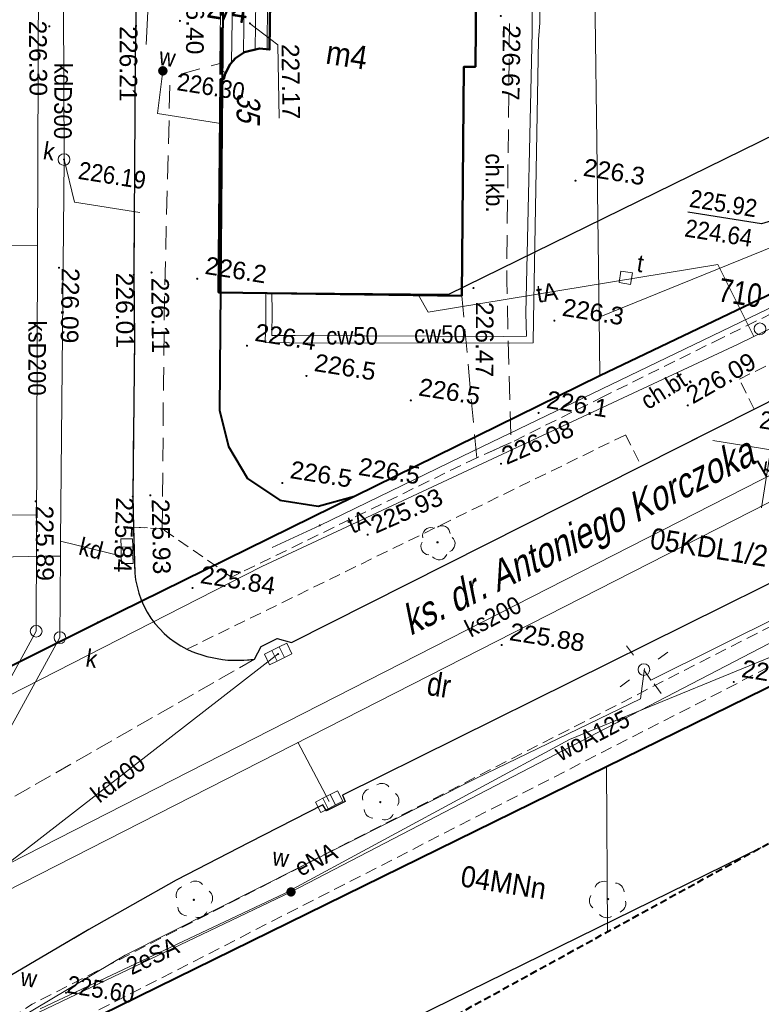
# Model space of a CAD drawing. Extents: x 6551780 to 6552081, y 5572957 to 5573171.
# Tile 14 of 19: x 6552007 to 6552039, y 5573012 to 5573053. Entities that reach past the tile are written whole.
import ezdxf
from ezdxf.enums import TextEntityAlignment as Align

# ---------------------------------------------------------------- set-up
doc = ezdxf.new("R2010")
doc.units = 0
doc.header["$LTSCALE"] = 0.5
for name, pattern in [('1.0_0.5', [1.5, 1, -0.5]), ('1.5_0.5', [2, 1.5, -0.5]), ('2', [0.8999999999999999, 0.6, -0.3]), ('2 1', [3, 2, -1]), ('219-500', [0, 0]), ('EGBA', [5, 4, -1]), ('mz1.0_0.5', [1.5, 1, -0.5])]:
    doc.linetypes.add(name, pattern=pattern)
for name, color, linetype in [('203-punkt graniczny', 7, 'Continuous'), ('210-oznaczenie konturu użytku gruntowego', 7, 'Continuous'), ('211-numer działki ewidencyjnej', 7, 'Continuous'), ('218-kontur użytku gruntowego', 7, 'Continuous'), ('219-działka ewidencyjna', 7, 'Continuous'), ('238-Punkt adresowy budynku', 7, 'Continuous'), ('994-Nazwa ulicy', 7, 'Continuous'), ('chodnik', 7, 'Continuous'), ('chodnik (powierzchnia)', 7, 'Continuous'), ('chodnik-Atr17', 7, 'Continuous'), ('drzewo liściaste', 7, 'Continuous'), ('jezdnia', 7, 'Continuous'), ('kratka ściekowa', 7, 'Continuous'), ('krawężnik', 7, 'Continuous'), ('latarnia na słupie lub maszcie (punkt)', 7, 'Continuous'), ('OTRN_O', 7, 'Continuous'), ('podpora przewodów', 7, 'Continuous'), ('przewód ciepłowniczy', 7, 'Continuous'), ('przewód ciepłowniczy-Atr1', 7, 'Continuous'), ('przewód elektroenergetyczny (linia)', 7, 'Continuous'), ('przewód elektroenergetyczny (linia)-Atr1', 7, 'Continuous'), ('przewód gazowy', 7, 'Continuous'), ('przewód kanalizacyjny', 7, 'Continuous'), ('przewód kanalizacyjny-Atr1', 7, 'Continuous'), ('przewód telekomunikacyjny (linia)', 7, 'Continuous'), ('przewód telekomunikacyjny (linia)-Atr1', 7, 'Continuous'), ('przewód wodociągowy', 7, 'Continuous'), ('przewód wodociągowy-Atr1', 7, 'Continuous'), ('rzedna', 7, 'Continuous'), ('rzedna-Atr2', 7, 'Continuous'), ('rzedna-Atr3', 7, 'Continuous'), ('Strzałka', 7, 'Continuous'), ('studzienka kwadratowa - przewód telekomunikacyjny (punkt)', 7, 'Continuous'), ('właz do komory lub kanału - okrągły', 7, 'Continuous'), ('właz do komory lub kanału - okrągły-Atr17', 7, 'Continuous'), ('właz kwadratowy - siec telekomunikacyjna (punkt)', 7, 'Continuous'), ('właz kwadratowy - siec telekomunikacyjna (punkt)-Atr17', 7, 'Continuous'), ('właz okrągły - siec telekomunikacyjna (punkt)', 7, 'Continuous'), ('zasuwa lub zawór', 7, 'Continuous'), ('zasuwa lub zawór-Atr17', 7, 'Continuous')]:
    doc.layers.add(name, color=color, linetype=linetype)
for name, color, linetype, lineweight, true_color in [('EGB', 7, 'Continuous', 20, 0x000000), ('EGB_O', 7, 'Continuous', 20, 0x000000), ('OTK', 7, 'Continuous', 20, 0x000000), ('OTK_O', 7, 'Continuous', 20, 0x000000), ('OTRN', 7, 'Continuous', 20, 0x000000), ('OTRS', 7, 'Continuous', 20, 0x000000), ('OTRS_O', 7, 'Continuous', 20, 0x000000), ('OTZ', 7, 'Continuous', 20, 0x000000), ('PARSI', 7, 'Continuous', 20, 0x000000), ('SUK', 7, 'Continuous', 20, 0x803300), ('SUK_O', 7, 'Continuous', 20, 0x803300), ('SUPS', 7, 'Continuous', 20, 0x000000), ('SUPS_O', 7, 'Continuous', 20, 0x000000), ('SUW', 5, 'Continuous', 20, 0x0000ff), ('SUW_O', 5, 'Continuous', 20, 0x0000ff)]:
    doc.layers.add(name, color=color, linetype=linetype, lineweight=lineweight, true_color=true_color)
doc.styles.add('BDOT', font='Arial.ttf', dxfattribs={"width": 0.8999999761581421})
doc.styles.add('EGiB', font='Arial.ttf', dxfattribs={"width": 0.8999999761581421})
doc.styles.add('GESUT', font='arial.ttf', dxfattribs={"width": 0.9, "height": 1.5})
doc.styles.get("Standard").update_dxf_attribs({"font": 'arial.ttf', "width": 0.9})
doc.linetypes.add('MPNLZ', pattern='A,6,-2,[35,msgB.shx,S=0.016,R=0,X=-1,Y=0],6', length=14)
doc.linetypes.add('OTKB', pattern='A,7,[28,msgB.shx,S=1,R=0,X=0.35,Y=0],-0.7', length=7.7)

# ---------------------------------------------------------------- blocks, each defined once
blk = doc.blocks.new('203')
at = {"linetype": 'Continuous', "lineweight": 0}
h = blk.add_hatch(color=0, dxfattribs=at)
edge = h.paths.add_edge_path()
edge.add_arc((0, 0), 0.045, 0, 360)
blk = doc.blocks.new('SM011')
at = {"color": 0, "linetype": 'Continuous', "lineweight": 13}
for p, q in [((-0.53, 0.531), (-0.883, 0.884)), ((0.531, 0.531), (0.884, 0.884)), ((-0.53, -0.53), (-0.883, -0.883)), ((0.531, -0.53), (0.884, -0.883))]:
    blk.add_line(p, q, dxfattribs=at)
blk = doc.blocks.new('US15')
at = {"color": 0, "linetype": 'Continuous', "lineweight": 13}
blk.add_circle((0, 0), 0.25, dxfattribs=at)
blk = doc.blocks.new('US22')
at = {"color": 0, "linetype": 'Continuous', "lineweight": 13}
blk.add_circle((0, 0), 0.25, dxfattribs=at)
blk = doc.blocks.new('PW01')
at = {"linetype": 'Continuous', "lineweight": 13}
h = blk.add_hatch(color=0, dxfattribs=at)
edge = h.paths.add_edge_path()
edge.add_arc((0, 0), 0.045, 0, 360)
blk = doc.blocks.new('US15A')
at = {"color": 0, "linetype": 'Continuous', "lineweight": 0}
blk.add_lwpolyline([(-0.25, -0.25), (0.25, -0.25), (0.25, 0.25), (-0.25, 0.25)], close=True, dxfattribs=at)
blk = doc.blocks.new('US22A')
at = {"color": 0, "linetype": 'Continuous', "lineweight": 0}
blk.add_lwpolyline([(-0.25, -0.25), (0.25, -0.25), (0.25, 0.25), (-0.25, 0.25)], close=True, dxfattribs=at)
blk = doc.blocks.new('US05')
at = {"color": 0, "linetype": 'Continuous', "lineweight": 13}
for p, q in [((-0.525, -0.25), (-0.525, 0.25)), ((-0.525, 0.25), (-0.175, 0.25)), ((-0.175, -0.25), (-0.175, 0.25)), ((-0.175, 0.25), (0.175, 0.25)), ((0.175, -0.25), (0.175, 0.25)), ((0.175, 0.25), (0.525, 0.25)), ((0.525, -0.25), (0.525, 0.25)), ((-0.525, -0.25), (-0.175, -0.25)), ((-0.175, -0.25), (0.175, -0.25)), ((0.175, -0.25), (0.525, -0.25))]:
    blk.add_line(p, q, dxfattribs=at)
blk = doc.blocks.new('US25')
at = {"linetype": 'Continuous', "lineweight": 0}
h = blk.add_hatch(color=0, dxfattribs=at)
edge = h.paths.add_edge_path()
edge.add_arc((0.0002943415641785, -0.0001131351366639), 0.2, 0, 360)
blk = doc.blocks.new('OP021')
at = {"linetype": 'Continuous', "lineweight": 13}
h = blk.add_hatch(color=0, dxfattribs=at)
edge = h.paths.add_edge_path()
edge.add_arc((0, 0), 0.05, 0, 360)
at = {"color": 0, "linetype": 'Continuous', "lineweight": 13}
for centre, start, end in [((-0.38, 0.124), 121.308, 202.548), ((0, 0.4), 49.272, 130.728), ((0.38, 0.124), 337.452, 58.692), ((-0.235, -0.324), 193.221, 274.871), ((0.235, -0.324), 265.129, 346.7790000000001)]:
    blk.add_arc(centre, 0.4, start, end, dxfattribs=at)
blk = doc.blocks.new('SUWW')
at = {"layer": 'SUW', "color": 0, "const_width": 0.4, "flags": 128}
blk.add_lwpolyline([(-0.2, 0, 1), (0.2, 0, 1)], format="xyb", close=True, dxfattribs=at)
blk = doc.blocks.new('SUPS_a')
at = {"layer": 'SUPS', "color": 0, "const_width": 0.09, "flags": 128}
blk.add_lwpolyline([(-0.045, 0, 1), (0.04499999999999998, 0, 1)], format="xyb", close=True, dxfattribs=at)
at = {"layer": 'SUPS_O', "color": 0, "style": 'GESUT', "width": 0.9}
blk.add_attdef('RZG', text='', height=1.5, dxfattribs=at).set_placement((1.371538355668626, -0.6844428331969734), align=Align.MIDDLE_LEFT)
blk.add_attdef('RZD', text='', height=1.5, dxfattribs=at).set_placement((1.371063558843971, -2.041690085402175), align=Align.TOP_LEFT)
blk = doc.blocks.new('SUKS')
at = {"layer": 'SUK', "color": 0, "lineweight": 18}
blk.add_circle((0, 0), 0.5, dxfattribs=at)
blk = doc.blocks.new('OTZL')
at = {"layer": 'OTZ', "color": 0, "lineweight": 18, "const_width": 0.1}
blk.add_lwpolyline([(-0.05, 0, 1), (0.05, 0, 1)], format="xyb", close=True, dxfattribs=at)
at = {"layer": 'OTZ', "color": 0, "lineweight": 18}
for centre, start, end in [((-0.647213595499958, 0.4702282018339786), 83.99999999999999, 204), ((0.247213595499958, 0.7608452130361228), 12, 132), ((0.8, 0), 300.0000000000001, 59.99999999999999), ((-0.647213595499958, -0.4702282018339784), 156, 275.9999999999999), ((0.2472135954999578, -0.7608452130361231), 227.9999999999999, 348)]:
    blk.add_arc(centre, 0.7, start, end, dxfattribs=at)
blk = doc.blocks.new('A$C664B228D')
at = {"layer": 'EGB', "color": 18, "true_color": 0x000000}
for p, q in [((6551824.295241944, 5573065.836185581), (6551824.759909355, 5573062.667998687)), ((6551824.846653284, 5573065.522125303), (6551825.194292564, 5573063.151857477)), ((6551825.363488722, 5573065.443809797), (6551825.667851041, 5573063.368612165)), ((6551825.85712787, 5573065.52365081), (6551826.160615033, 5573063.454420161))]:
    blk.add_line(p, q, dxfattribs=at)
at = {"layer": 'EGB', "color": 18, "linetype": 'Continuous', "lineweight": 50, "true_color": 0x000000, "flags": 128}
blk.add_lwpolyline([(6551825.96, 5573065.55), (6551826.27, 5573063.46), (6551825.834149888, 5573063.437766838), (6551825.233137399, 5573063.187838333), (6551824.89, 5573062.87), (6551824.710589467, 5573062.591416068), (6551824.563776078, 5573062.150964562), (6551824.54, 5573061.92), (6551824.4, 5573061.89), (6551825.75, 5573052.92), (6551835.99, 5573054.41), (6551834.545887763, 5573064.044267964), (6551835.03, 5573064.12), (6551834.52, 5573067.54), (6551834.01, 5573067.48), (6551832.55, 5573077.03), (6551822.33, 5573075.5), (6551823.69, 5573066.54), (6551823.82, 5573066.56), (6551823.969790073, 5573066.215192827), (6551824.198282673, 5573065.913083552), (6551824.53, 5573065.65), (6551824.980528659, 5573065.468062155), (6551825.509349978, 5573065.434572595)], close=True, dxfattribs=at)
at = {"layer": 'EGB', "color": 18, "linetype": 'EGBA', "lineweight": 50, "true_color": 0x000000, "flags": 128}
blk.add_lwpolyline([(6551823.69, 5573066.54), (6551824.4, 5573061.89), (6551824.54, 5573061.92), (6551824.563776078, 5573062.150964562), (6551824.710589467, 5573062.591416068), (6551824.89, 5573062.87), (6551825.233137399, 5573063.187838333), (6551825.834149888, 5573063.437766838), (6551826.27, 5573063.46), (6551825.96, 5573065.55), (6551825.509349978, 5573065.434572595), (6551824.980528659, 5573065.468062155), (6551824.53, 5573065.65), (6551824.198282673, 5573065.913083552), (6551823.969790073, 5573066.215192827), (6551823.82, 5573066.56)], close=True, dxfattribs=at)
at = {"layer": 'EGB', "color": 18, "lineweight": 18, "true_color": 0x000000, "flags": 128}
blk.add_lwpolyline([(6551824.579108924, 5573062.196964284), (6551824.31, 5573062.29), (6551823.76, 5573066.04), (6551823.969790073, 5573066.215192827), (6551824.198282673, 5573065.913083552), (6551824.53, 5573065.65), (6551824.980528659, 5573065.468062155), (6551825.509349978, 5573065.434572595), (6551825.96, 5573065.55), (6551826.27, 5573063.46), (6551825.834149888, 5573063.437766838), (6551825.233137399, 5573063.187838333), (6551824.89, 5573062.87), (6551824.710589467, 5573062.591416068)], close=True, dxfattribs=at)
at = {"layer": 'OTK', "color": 18, "linetype": '2 1', "lineweight": 18, "true_color": 0x000000, "flags": 128}
for points in [[(6551837.7, 5573047.7), (6551835.99, 5573054.41), (6551834.545887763, 5573064.044267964), (6551835.03, 5573064.12), (6551834.52, 5573067.54), (6551834.01, 5573067.48), (6551832.643696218, 5573076.417124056), (6551834.78, 5573075.6), (6551837.774974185, 5573055.350791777), (6551839.04, 5573048.57)], [(6551820.03, 5573075.01), (6551821.27, 5573066.22), (6551823.69, 5573066.54), (6551823.82, 5573066.56), (6551823.969790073, 5573066.215192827), (6551823.76, 5573066.04), (6551824.271406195, 5573062.553139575), (6551822.74, 5573061.86), (6551822.32, 5573061.3), (6551823.47, 5573052.660916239), (6551824.04, 5573048.75), (6551824.96, 5573042.62), (6551823.74, 5573042.49), (6551823.51, 5573043.77), (6551822.53, 5573050.4), (6551822.07, 5573053.09), (6551820.68, 5573062.22), (6551820.1, 5573066.26), (6551818.86, 5573074.86)]]:
    blk.add_lwpolyline(points, close=True, dxfattribs=at)
at = {"layer": 'OTK', "color": 18, "linetype": 'OTKB', "lineweight": 18, "true_color": 0x000000, "flags": 128}
blk.add_lwpolyline([(6551821.05, 5573062.85), (6551820.87, 5573064.53)], dxfattribs=at)
at = {"layer": 'SUPS', "color": 5, "linetype": 'Continuous', "true_color": 0x0000ff}
blk.add_lwpolyline([(6551821.927149, 5573061.85638), (6551821.993357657, 5573060.03179092), (6551824.804783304, 5573060.03179092)], dxfattribs=at)
at = {"layer": 'SUPS', "color": 36, "linetype": 'Continuous', "true_color": 0x803300}
blk.add_lwpolyline([(6551818.37, 5573057.47), (6551819.094444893, 5573055.747271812), (6551821.909554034, 5573055.747271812)], dxfattribs=at)
at = {"layer": 'OTZ', "color": 96, "lineweight": 18, "true_color": 0x008000, "xscale": 0.5, "yscale": 0.5, "zscale": 0.5}
blk.add_blockref('OTZL', (6551836.619578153, 5573043.886630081, 0.5), dxfattribs=at)
at = {"layer": 'SUPS', "color": 5, "true_color": 0x0000ff, "xscale": 0.5, "yscale": 0.5, "zscale": 0.5}
blk.add_blockref('SUPS_a', (6551821.927149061, 5573061.856379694, 226.3), dxfattribs=at).add_auto_attribs({'RZG': '226.30'})
at = {"layer": 'SUPS', "color": 36, "true_color": 0x803300, "xscale": 0.5, "yscale": 0.5, "zscale": 0.5}
blk.add_blockref('SUPS_a', (6551818.37, 5573057.47, 226.19), dxfattribs=at).add_auto_attribs({'RZG': '226.19'})
at = {"layer": 'SUW', "color": 5, "true_color": 0x0000ff, "xscale": 0.5, "yscale": 0.5, "zscale": 0.5}
blk.add_blockref('SUWW', (6551821.927149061, 5573061.856379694, 226.3), dxfattribs=at)
at = {"layer": 'EGB_O', "color": 18, "true_color": 0x000000, "char_height": 1, "attachment_point": 5, "style": 'EGiB'}
for s, insert in [('2/4', (6551824.243641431, 5573064.889164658)), ('m4', (6551829.552965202, 5573063.750739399))]:
    blk.add_mtext(s, dxfattribs=dict(at, insert=insert))
at = {"layer": 'OTK_O', "color": 18, "true_color": 0x000000, "insert": (6551836.608080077, 5573059.363711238), "char_height": 0.75, "attachment_point": 5, "rotation": 279.7369882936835, "style": 'BDOT'}
blk.add_mtext('ch.kb.', dxfattribs=at)
at = {"layer": 'SUK_O', "color": 36, "true_color": 0x803300, "insert": (6551817.683438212, 5573057.725649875), "char_height": 0.75, "attachment_point": 5, "style": 'GESUT'}
blk.add_mtext('k', dxfattribs=at)
at = {"layer": 'SUW_O', "color": 5, "true_color": 0x0000ff, "insert": (6551822.027899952, 5573062.460370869), "char_height": 0.75, "attachment_point": 5, "style": 'GESUT'}
blk.add_mtext('w', dxfattribs=at)
at = {"layer": 'SUK', "color": 36, "lineweight": 18, "true_color": 0x803300, "xscale": 0.5, "yscale": 0.5, "zscale": 0.5}
blk.add_blockref('SUKS', (6551818.37, 5573057.47, 226.186), dxfattribs=at)
blk = doc.blocks.new('mzsk')
at = {"layer": 'PARSI', "color": 0}
for p, q in [((0, -5), (0, 5)), ((5, 0), (-5, 0))]:
    blk.add_line(p, q, dxfattribs=at)
blk = doc.blocks.new('OTRS')
at = {"layer": 'OTRS', "color": 0, "lineweight": -3, "const_width": 0.09}
blk.add_lwpolyline([(-0.045, 0, 1), (0.045, 0, 1)], format="xyb", close=True, dxfattribs=at)
at = {"layer": 'OTRS_O', "color": 0, "style": 'BDOT'}
blk.add_attdef('RZEDNA', (0.5138805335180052, 0.5151789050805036), '', height=1.5, dxfattribs=at)
blk = doc.blocks.new('OTRN')
at = {"layer": 'OTRN', "color": 0, "const_width": 0.09}
blk.add_lwpolyline([(-0.045, 0, 1), (0.045, 0, 1)], format="xyb", close=True, dxfattribs=at)
at = {"layer": 'OTRN_O', "color": 0, "style": 'BDOT'}
blk.add_attdef('RZEDNA', (0.5138805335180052, 0.5151789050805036), '', height=1.5, dxfattribs=at)
blk = doc.blocks.new('A$C664B2598')
at = {"layer": 'OTRS', "color": 18, "linetype": 'Continuous', "true_color": 0x000000}
blk.add_lwpolyline([(6551825.27, 5573064.43), (6551826.590304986, 5573063.720160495), (6551827.124304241, 5573060.643914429)], dxfattribs=at)
at = {"layer": 'Strzałka', "linetype": 'MPNLZ', "lineweight": 25}
blk.add_line((6551827.811908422, 5573016.010676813), (6551852.255362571, 5573033.233729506), dxfattribs=at)
at = {"layer": 'Strzałka', "color": 6, "linetype": 'Continuous', "lineweight": 40}
for points in [[(6551817.0558679, 5573111.16653813), (6551820.46, 5573088.5), (6551822.49, 5573075.07), (6551826.58, 5573047.98), (6551827.19, 5573046.51), (6551828.21, 5573045.3), (6551829.71, 5573044.6), (6551831.36, 5573044.61), (6551832.82, 5573045.27), (6551842.33, 5573051.98), (6551862.33, 5573065.78), (6551862.541550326, 5573065.92977473)], [(6551800.351584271, 5572998.306701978), (6551824.21, 5573020.78), (6551845.22, 5573035.6), (6551864.3, 5573049.04), (6551865.006882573, 5573049.538585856)]]:
    blk.add_lwpolyline(points, dxfattribs=at)
at = {"layer": 'Strzałka', "linetype": 'MPNLZ', "lineweight": 25, "flags": 128}
blk.add_lwpolyline([(6551825.84, 5573052.93), (6551822.49, 5573075.07), (6551820.46, 5573088.5)], dxfattribs=at)
at = {"layer": 'Strzałka', "linetype": 'MPNLZ', "lineweight": 25}
blk.add_lwpolyline([(6551861.513820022, 5573072.762817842), (6551835.43, 5573054.37), (6551825.84, 5573052.93)], dxfattribs=at)
at = {"layer": 'Strzałka', "color": 6, "linetype": 'Continuous', "lineweight": 40, "flags": 128}
blk.add_lwpolyline([(6551810.535746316, 5573028.424718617), (6551813.89, 5573031.58), (6551814.91, 5573032.54), (6551822.88, 5573038.25), (6551832.82, 5573045.27)], dxfattribs=at)
at = {"layer": 'OTRN', "color": 18, "true_color": 0x000000, "xscale": 0.5, "yscale": 0.5, "zscale": 0.5}
for p, values in [((6551840, 5573060, 226.34), {'RZEDNA': '226.3'}), ((6551824.76, 5573053.35, 226.216), {'RZEDNA': '226.2'}), ((6551840.05, 5573053.98, 226.29), {'RZEDNA': '226.3'}), ((6551827.3, 5573050.87, 226.432), {'RZEDNA': '226.4'}), ((6551830, 5573050, 226.48), {'RZEDNA': '226.5'}), ((6551834.55, 5573049.67, 226.51), {'RZEDNA': '226.5'}), ((6551840, 5573050, 226.14), {'RZEDNA': '226.1'}), ((6551832.55, 5573045.93, 226.466), {'RZEDNA': '226.5'}), ((6551829.7, 5573045.34, 226.493), {'RZEDNA': '226.5'})]:
    blk.add_blockref('OTRN', p, dxfattribs=at).add_auto_attribs(values)
at = {"layer": 'OTRS', "color": 18, "true_color": 0x000000}
ref = blk.add_blockref('OTRS', (6551835.76, 5573066.42, 226.67), dxfattribs=dict(at, xscale=0.5, yscale=0.5, zscale=0.5))
ref.add_attrib('RZEDNA', '226.67', (6551835.909248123, 5573066.056905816, 226.67), dxfattribs={"layer": 'OTRS_O', "color": 0, "height": 0.75, "rotation": 278.1301023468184, "style": 'BDOT'})
ref = blk.add_blockref('OTRS', (6551822.31, 5573064.07, 226.398), dxfattribs=dict(at, xscale=0.5, yscale=0.5, zscale=0.5))
ref.add_attrib('RZEDNA', '226.40', (6551822.315005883, 5573065.874239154, 226.398), dxfattribs={"layer": 'OTRS_O', "color": 0, "height": 0.75, "rotation": 278.5068175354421, "style": 'BDOT'})
ref = blk.add_blockref('OTRS', (6551825.27, 5573064.43, 227.165), dxfattribs=dict(at, xscale=0.5, yscale=0.5, zscale=0.5))
ref.add_attrib('RZEDNA', '227.17', (6551826.732835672, 5573063.776111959, 227.165), dxfattribs={"layer": 'OTRS_O', "color": 0, "height": 0.75, "rotation": 279.8477264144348, "style": 'BDOT'})
ref = blk.add_blockref('OTRS', (6551820.5, 5573063.57, 226.205), dxfattribs=dict(at, xscale=0.5, yscale=0.5, zscale=0.5))
ref.add_attrib('RZEDNA', '226.21', (6551819.821300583, 5573063.44660164, 226.205), dxfattribs={"layer": 'OTRS_O', "color": 0, "height": 0.7499999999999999, "rotation": 278.7869035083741, "style": 'BDOT'})
ref = blk.add_blockref('OTRS', (6551816.86, 5573062.97, 226.296), dxfattribs=dict(at, xscale=0.5, yscale=0.5, zscale=0.5))
ref.add_attrib('RZEDNA', '226.30', (6551815.964627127, 5573063.064815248, 226.296), dxfattribs={"layer": 'OTRS_O', "color": 0, "height": 0.7499999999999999, "rotation": 279.6263990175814, "style": 'BDOT'})
ref = blk.add_blockref('OTRS', (6551836.43, 5573054.81, 226.47), dxfattribs=dict(at, xscale=0.5, yscale=0.5, zscale=0.5))
ref.add_attrib('RZEDNA', '226.47', (6551836.624149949, 5573054.245484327, 226.47), dxfattribs={"layer": 'OTRS_O', "color": 0, "height": 0.75, "rotation": 278.9395650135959, "style": 'BDOT'})
ref = blk.add_blockref('OTRS', (6551846.22, 5573051.31, 226.09), dxfattribs=dict(at, xscale=0.5, yscale=0.5, zscale=0.5))
ref.add_attrib('RZEDNA', '226.09', (6551846.421910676, 5573051.382463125, 226.09), dxfattribs={"layer": 'OTRS_O', "color": 0, "height": 0.75, "rotation": 39.02567671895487, "style": 'BDOT'})
ref = blk.add_blockref('OTRS', (6551822.8, 5573053.31, 226.113), dxfattribs=dict(at, xscale=0.5, yscale=0.5, zscale=0.5))
ref.add_attrib('RZEDNA', '226.11', (6551822.823464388, 5573053.085131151, 226.113), dxfattribs={"layer": 'OTRS_O', "color": 0, "height": 0.7499999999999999, "rotation": 279.6052041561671, "style": 'BDOT'})
ref = blk.add_blockref('OTRS', (6551818.88, 5573052.89, 226.091), dxfattribs=dict(at, xscale=0.5, yscale=0.5, zscale=0.5))
ref.add_attrib('RZEDNA', '226.09', (6551818.999960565, 5573052.904118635, 226.091), dxfattribs={"layer": 'OTRS_O', "color": 0, "height": 0.75, "rotation": 278.0839234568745, "style": 'BDOT'})
ref = blk.add_blockref('OTRS', (6551822.07, 5573053.09, 226.005), dxfattribs=dict(at, xscale=0.5, yscale=0.5, zscale=0.5))
ref.add_attrib('RZEDNA', '226.01', (6551821.303562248, 5573053.061382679, 226.005), dxfattribs={"layer": 'OTRS_O', "color": 0, "height": 0.7499999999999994, "rotation": 279.3099401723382, "style": 'BDOT'})
at = {"layer": 'OTRS', "color": 18, "true_color": 0x000000, "xscale": 0.5, "yscale": 0.5, "zscale": 0.5}
for p, values in [((6551850, 5573050, 226.02), {'RZEDNA': '226.02'}), ((6551840, 5573040, 225.88), {'RZEDNA': '225.88'}), ((6551850, 5573040, 226.1), {'RZEDNA': '226.10'}), ((6551826.63, 5573040.33, 225.844), {'RZEDNA': '225.84'})]:
    blk.add_blockref('OTRS', p, dxfattribs=at).add_auto_attribs(values)
at = {"layer": 'OTRS', "color": 18, "true_color": 0x000000}
ref = blk.add_blockref('OTRS', (6551838.76, 5573047.61, 226.08), dxfattribs=dict(at, xscale=0.5, yscale=0.5, zscale=0.5))
ref.add_attrib('RZEDNA', '226.08', (6551839.000918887, 5573047.594260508, 226.08), dxfattribs={"layer": 'OTRS_O', "color": 0, "height": 0.75, "rotation": 32.51751060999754, "style": 'BDOT'})
ref = blk.add_blockref('OTRS', (6551833.63, 5573043.74, 225.926), dxfattribs=dict(at, xscale=0.5, yscale=0.5, zscale=0.5))
ref.add_attrib('RZEDNA', '225.93', (6551833.963723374, 5573043.826938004, 225.926), dxfattribs={"layer": 'OTRS_O', "color": 0, "height": 0.75, "rotation": 32.71604455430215, "style": 'BDOT'})
ref = blk.add_blockref('OTRS', (6551824.24, 5573043.94, 225.925), dxfattribs=dict(at, xscale=0.5, yscale=0.5, zscale=0.5))
ref.add_attrib('RZEDNA', '225.93', (6551824.319617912, 5573043.791500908, 225.925), dxfattribs={"layer": 'OTRS_O', "color": 0, "height": 0.75, "rotation": 280.160722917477, "style": 'BDOT'})
ref = blk.add_blockref('OTRS', (6551823.51, 5573043.77, 225.844), dxfattribs=dict(at, xscale=0.5, yscale=0.5, zscale=0.5))
ref.add_attrib('RZEDNA', '225.84', (6551822.816785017, 5573043.643072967, 225.844), dxfattribs={"layer": 'OTRS_O', "color": 0, "height": 0.7500000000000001, "rotation": 277.2393409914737, "style": 'BDOT'})
ref = blk.add_blockref('OTRS', (6551819.46, 5573042.92, 225.886), dxfattribs=dict(at, xscale=0.5, yscale=0.5, zscale=0.5))
ref.add_attrib('RZEDNA', '225.89', (6551819.489772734, 5573042.73766253, 225.886), dxfattribs={"layer": 'OTRS_O', "color": 0, "height": 0.7500000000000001, "rotation": 279.5454076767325, "style": 'BDOT'})
at = {"layer": 'Strzałka', "color": 6, "linetype": 'MPNLZ', "lineweight": 40, "char_height": 0.9, "attachment_point": 1}
for s, insert, width in [('05KDL1/2', (6551845.545715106, 5573045.9460499), 12.40305506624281), ('04MNn', (6551839.842898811, 5573030.490672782), 14.0423315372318)]:
    blk.add_mtext(s, dxfattribs=dict(at, insert=insert, width=width))
blk = doc.blocks.new('SEDVADV')
at = {"layer": '218-kontur użytku gruntowego', "color": 96, "linetype": 'Continuous', "lineweight": 18, "true_color": 0x008000, "flags": 128}
for points in [[(1.774500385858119, -16.72147850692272), (-2.31549961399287, 10.36852149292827)], [(-2.31549961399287, 10.36852149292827), (1.774500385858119, -16.72147850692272)], [(17.52450038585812, -12.72147850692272), (37.52450038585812, 1.078521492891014)], [(37.52450038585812, 1.078521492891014), (17.52450038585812, -12.72147850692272)], [(8.014500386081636, -19.43147850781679), (17.52450038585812, -12.72147850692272)], [(17.52450038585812, -12.72147850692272), (8.014500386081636, -19.43147850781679)], [(20.41450038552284, -29.10147850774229), (39.49450038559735, -15.6614785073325)], [(39.49450038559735, -15.6614785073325), (20.41450038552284, -29.10147850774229)], [(2.384500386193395, -18.19147850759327), (1.774500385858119, -16.72147850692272)], [(1.774500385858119, -16.72147850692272), (2.384500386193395, -18.19147850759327)], [(3.40450038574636, -19.40147850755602), (2.384500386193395, -18.19147850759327)], [(2.384500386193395, -18.19147850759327), (3.40450038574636, -19.40147850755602)], [(2.774500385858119, -23.14147850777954), (8.014500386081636, -19.43147850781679)], [(8.014500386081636, -19.43147850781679), (2.774500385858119, -23.14147850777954)], [(4.90450038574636, -20.10147850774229), (3.40450038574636, -19.40147850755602)], [(3.40450038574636, -19.40147850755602), (4.90450038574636, -20.10147850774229)], [(8.014500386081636, -19.43147850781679), (6.554500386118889, -20.09147850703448)], [(6.554500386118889, -20.09147850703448), (8.014500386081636, -19.43147850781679)], [(6.554500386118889, -20.09147850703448), (4.90450038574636, -20.10147850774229)], [(4.90450038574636, -20.10147850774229), (6.554500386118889, -20.09147850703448)], [(-1.925499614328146, -26.45147850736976), (2.774500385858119, -23.14147850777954)], [(2.774500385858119, -23.14147850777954), (-1.925499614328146, -26.45147850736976)], [(-9.895499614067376, -32.1614785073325), (-1.925499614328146, -26.45147850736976)], [(-1.925499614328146, -26.45147850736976), (-9.895499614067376, -32.1614785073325)], [(-0.5954996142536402, -43.92147850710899), (20.41450038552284, -29.10147850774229)], [(20.41450038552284, -29.10147850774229), (-0.5954996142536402, -43.92147850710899)]]:
    blk.add_lwpolyline(points, dxfattribs=at)
at = {"layer": '219-działka ewidencyjna', "color": 7, "linetype": '219-500', "lineweight": 18, "flags": 128}
for points in [[(-2.31549961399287, 10.36852149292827), (1.774500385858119, -16.72147850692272)], [(13.64450038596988, 9.688521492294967), (17.10450038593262, -10.28147850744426)], [(37.37450038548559, 1.968521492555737), (17.10450038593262, -10.28147850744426)], [(37.52450038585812, 1.078521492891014), (17.52450038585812, -12.72147850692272)], [(17.10450038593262, -10.28147850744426), (17.52450038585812, -12.72147850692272)], [(17.52450038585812, -12.72147850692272), (8.014500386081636, -19.43147850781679)], [(39.49450038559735, -15.6614785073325), (20.41450038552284, -29.10147850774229)], [(1.774500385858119, -16.72147850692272), (2.384500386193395, -18.19147850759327)], [(2.384500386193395, -18.19147850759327), (3.40450038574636, -19.40147850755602)], [(8.014500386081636, -19.43147850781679), (2.774500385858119, -23.14147850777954)], [(3.40450038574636, -19.40147850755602), (4.90450038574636, -20.10147850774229)], [(8.014500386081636, -19.43147850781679), (6.554500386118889, -20.09147850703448)], [(4.90450038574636, -20.10147850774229), (6.554500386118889, -20.09147850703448)], [(2.774500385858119, -23.14147850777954), (-1.925499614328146, -26.45147850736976)], [(-1.925499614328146, -26.45147850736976), (-9.895499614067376, -32.1614785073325)], [(20.41450038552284, -29.10147850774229), (-0.5954996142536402, -43.92147850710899)]]:
    blk.add_lwpolyline(points, dxfattribs=at)
at = {"layer": '219-działka ewidencyjna', "color": 7, "linetype": '219-500', "lineweight": 18}
blk.add_lwpolyline([(20.41450038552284, -29.10147850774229), (21.56082468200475, -36.03821014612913)], dxfattribs=at)
at = {"layer": 'chodnik', "color": 7, "linetype": '1.0_0.5', "lineweight": 18}
blk.add_lwpolyline([(37.83805555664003, 0.5500993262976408), (22.40450038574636, -10.32147850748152), (17.81450038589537, -13.581478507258), (14.23450038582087, -16.13147850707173), (12.89450038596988, -17.00147850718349), (3.394500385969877, -23.65147850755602), (0.1545003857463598, -22.081478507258), (-1.06549961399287, -22.21147850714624), (-0.7054996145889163, -24.13147850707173), (-0.6254996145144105, -24.4114785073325), (-0.5154996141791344, -24.68147850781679), (-0.3954996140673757, -24.95147850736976), (-0.2554996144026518, -25.21147850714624), (-0.09549961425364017, -25.45147850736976), (0.0845003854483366, -25.69147850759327), (0.2745003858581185, -25.9114785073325), (0.4845003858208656, -26.11147850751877), (0.7045003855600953, -26.30147850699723), (0.9445003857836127, -26.47147850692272), (1.194500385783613, -26.63147850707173), (1.454500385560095, -26.76147850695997), (1.714500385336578, -26.88147850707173), (1.994500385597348, -26.98147850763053), (18.99450038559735, -15.04147850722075), (19.86450038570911, -16.25147850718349), (24.22450038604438, -13.10147850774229), (23.40450038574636, -11.94147850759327), (38.15370057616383, -1.548521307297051)], dxfattribs=at)
at = {"layer": 'chodnik (powierzchnia)', "color": 7, "linetype": 'mz1.0_0.5', "lineweight": 18}
blk.add_lwpolyline([(-13.33549961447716, -55.22147850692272), (-1.105499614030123, -44.05147850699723), (29.07450038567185, -22.01147850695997), (40.06144012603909, -14.23245846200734)], dxfattribs=at)
at = {"layer": 'chodnik (powierzchnia)', "color": 7, "linetype": 'mz1.0_0.5', "lineweight": 18, "flags": 128}
blk.add_lwpolyline([(-6.655499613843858, -44.74147850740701), (-5.535499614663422, -46.05147850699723), (-2.135499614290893, -42.93147850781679), (25.73450038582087, -22.581478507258), (28.18450038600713, -20.81147850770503), (27.2045003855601, -19.49147850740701)], dxfattribs=at)
at = {"layer": 'jezdnia', "color": 7, "linetype": '1.5_0.5', "lineweight": 18}
for points in [[(-8.925499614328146, -38.06147850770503), (4.90450038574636, -26.95147850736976), (4.464500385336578, -27.06147850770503), (4.244500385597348, -27.10147850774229), (3.794500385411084, -27.1614785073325), (3.564500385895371, -27.17147850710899), (3.334500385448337, -27.17147850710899), (3.114500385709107, -27.1614785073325), (2.884500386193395, -27.15147850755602), (2.664500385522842, -27.12147850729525), (2.43450038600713, -27.081478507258), (2.214500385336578, -27.04147850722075), (1.994500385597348, -26.98147850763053), (1.714500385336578, -26.88147850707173), (1.454500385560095, -26.76147850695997), (1.194500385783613, -26.63147850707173), (0.9445003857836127, -26.47147850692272), (0.7045003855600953, -26.30147850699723), (0.4845003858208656, -26.11147850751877), (0.2745003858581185, -25.9114785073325), (0.0845003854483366, -25.69147850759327), (-0.09549961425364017, -25.45147850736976), (-0.2554996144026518, -25.21147850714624), (-0.3954996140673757, -24.95147850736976), (-0.5154996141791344, -24.68147850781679), (-0.6254996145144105, -24.4114785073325), (-0.7054996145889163, -24.13147850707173), (-1.06549961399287, -22.21147850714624), (-1.295499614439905, -20.93147850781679), (-2.275499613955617, -14.30147850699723), (-2.735499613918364, -11.61147850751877), (-4.12549961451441, -2.481478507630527), (-4.705499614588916, 1.558521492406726)], [(-26.48872097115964, -53.60586454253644), (-21.89549961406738, -49.331478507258), (-17.74549961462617, -45.60147850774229), (-8.925499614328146, -38.06147850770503), (4.90450038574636, -26.95147850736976), (5.104500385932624, -26.37147850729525), (5.714500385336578, -25.93147850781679), (6.354500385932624, -26.00147850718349), (19.86450038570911, -16.25147850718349), (24.22450038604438, -13.10147850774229), (38.35499077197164, -2.886834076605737)], [(39.53755950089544, -10.74934730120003), (27.2045003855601, -19.49147850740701), (9.50450038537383, -32.07147850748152), (9.664500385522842, -32.32147850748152), (8.944500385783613, -32.84147850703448), (8.75450038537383, -32.61147850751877), (5.90450038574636, -34.68147850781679), (3.094500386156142, -36.76147850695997), (-0.2454996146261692, -39.4114785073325), (-3.695499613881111, -42.24147850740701), (-6.655499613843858, -44.74147850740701), (-9.445499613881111, -47.21147850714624), (-15.25549961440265, -52.44147850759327), (-18.53549961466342, -55.53147850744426), (-24.2154996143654, -60.9114785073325), (-25.18212050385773, -61.81795033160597)]]:
    blk.add_lwpolyline(points, dxfattribs=at)
at = {"layer": 'krawężnik', "color": 7, "linetype": 'Continuous', "lineweight": 25}
for points in [[(-11.29229894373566, 45.96911581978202), (-10.52549961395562, 40.93852149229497), (-9.585499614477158, 34.71852149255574), (-7.635499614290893, 21.52852149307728), (-6.525499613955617, 13.92852149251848), (-5.945499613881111, 10.15852149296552), (-4.705499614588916, 1.558521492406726), (-4.705499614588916, 1.558521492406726), (-4.12549961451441, -2.481478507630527), (-2.735499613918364, -11.61147850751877), (-2.275499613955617, -14.30147850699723), (-1.295499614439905, -20.93147850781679), (-1.06549961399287, -22.21147850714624)], [(4.90450038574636, -26.95147850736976), (5.104500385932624, -26.37147850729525), (5.714500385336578, -25.93147850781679), (6.354500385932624, -26.00147850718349), (19.86450038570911, -16.25147850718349), (24.22450038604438, -13.10147850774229), (38.35499077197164, -2.886834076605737)], [(39.53755950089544, -10.74934730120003), (27.2045003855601, -19.49147850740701), (9.50450038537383, -32.07147850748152), (9.664500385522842, -32.32147850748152), (8.944500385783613, -32.84147850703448), (8.75450038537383, -32.61147850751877), (5.90450038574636, -34.68147850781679), (3.094500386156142, -36.76147850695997), (-0.2454996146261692, -39.4114785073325), (-3.695499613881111, -42.24147850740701), (-6.655499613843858, -44.74147850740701), (-9.445499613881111, -47.21147850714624), (-15.25549961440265, -52.44147850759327), (-18.53549961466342, -55.53147850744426), (-24.2154996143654, -60.9114785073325), (-25.18212050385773, -61.81795033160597)]]:
    blk.add_lwpolyline(points, dxfattribs=at)
at = {"layer": 'krawężnik', "color": 7, "linetype": 'Continuous', "lineweight": 25, "flags": 128}
blk.add_lwpolyline([(-1.06549961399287, -22.21147850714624), (-0.7054996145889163, -24.13147850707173), (-0.6254996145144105, -24.4114785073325), (-0.5154996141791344, -24.68147850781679), (-0.3954996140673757, -24.95147850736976), (-0.2554996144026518, -25.21147850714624), (-0.09549961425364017, -25.45147850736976), (0.0845003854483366, -25.69147850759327), (0.2745003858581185, -25.9114785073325), (0.4845003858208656, -26.11147850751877), (0.7045003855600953, -26.30147850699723), (0.9445003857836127, -26.47147850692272), (1.194500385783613, -26.63147850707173), (1.454500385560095, -26.76147850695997), (1.714500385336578, -26.88147850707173), (1.994500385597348, -26.98147850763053), (2.214500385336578, -27.04147850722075), (2.43450038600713, -27.081478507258), (2.664500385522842, -27.12147850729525), (2.884500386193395, -27.15147850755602), (3.114500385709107, -27.1614785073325), (3.334500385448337, -27.17147850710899), (3.564500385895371, -27.17147850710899), (3.794500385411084, -27.1614785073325), (4.014500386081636, -27.13147850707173), (4.244500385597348, -27.10147850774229), (4.464500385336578, -27.06147850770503), (4.68450038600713, -27.01147850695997), (4.90450038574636, -26.95147850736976)], dxfattribs=at)
at = {"layer": 'przewód ciepłowniczy', "color": 212, "linetype": 'Continuous', "lineweight": 18, "true_color": 0xd200d2}
for points in [[(3.189213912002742, -11.4548551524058), (3.324500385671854, -12.22147850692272), (3.464500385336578, -13.24147850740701), (4.454500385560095, -13.081478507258), (13.2045003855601, -11.73147850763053), (14.17450038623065, -11.56147850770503), (13.99450038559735, -10.60147850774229), (12.37450038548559, 1.25852149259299), (10.55450038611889, 13.20852149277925)], [(2.938839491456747, -11.49128658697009), (3.114500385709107, -12.59147850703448), (3.234500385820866, -13.57147850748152), (4.264500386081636, -13.42147850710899), (13.52450038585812, -11.96147850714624), (14.50450038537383, -11.79147850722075), (14.36450038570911, -10.831478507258), (12.69450038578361, 0.9885214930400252), (12.63450038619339, 1.688521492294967), (10.82450038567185, 13.60852149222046)]]:
    blk.add_lwpolyline(points, dxfattribs=at)
at = {"layer": 'przewód elektroenergetyczny (linia)', "color": 1, "linetype": 'Continuous', "lineweight": 18}
for points in [[(-1.765499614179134, -43.07147850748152), (7.724500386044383, -36.59147850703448), (18.67450038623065, -28.22147850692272), (28.64450038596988, -22.15147850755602), (33.94450038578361, -16.92147850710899), (36.86450038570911, -14.87147850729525), (39.77686327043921, -12.34039989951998)], [(39.76934257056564, -12.29039722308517), (21.7045003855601, -25.18147850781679), (21.33450038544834, -24.79147850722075)], [(21.35450038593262, -24.73147850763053), (21.39450038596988, -26.03147850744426), (15.00450038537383, -30.48147850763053), (1.454500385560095, -40.25147850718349), (-4.805499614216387, -45.44147850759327), (-6.225499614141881, -45.24147850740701), (-6.195499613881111, -45.70147850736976), (-10.45549961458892, -50.581478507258), (-24.48549961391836, -63.18147850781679), (-24.90500459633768, -63.55964540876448)]]:
    blk.add_lwpolyline(points, dxfattribs=at)
at = {"layer": 'przewód gazowy', "color": 52, "linetype": 'Continuous', "lineweight": 18, "true_color": 0xbfbf00}
blk.add_lwpolyline([(4.90450038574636, -22.14147850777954), (6.754500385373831, -20.89147850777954), (12.68450038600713, -16.75147850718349), (35.92450038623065, -0.6214785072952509), (37.81203972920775, 0.723070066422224)], dxfattribs=at)
at = {"layer": 'przewód kanalizacyjny', "color": 36, "linetype": 'Continuous', "lineweight": 18, "true_color": 0x803300, "flags": 128}
for points in [[(-4.455499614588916, -27.23147850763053), (-13.05549961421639, 28.10852149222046)], [(-11.93549961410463, 28.35852149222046), (-8.525499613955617, 5.568521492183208), (-6.435499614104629, -7.231478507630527), (-4.035499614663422, -23.28147850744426), (-3.935499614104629, -23.92147850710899), (-3.415499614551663, -27.34147850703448)], [(-19.98549961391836, -13.06147850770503), (-6.975499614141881, -11.03147850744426)], [(-18.28549961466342, -24.38147850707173), (-5.215499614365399, -22.35147850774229)], [(-1.365499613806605, -23.50147850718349), (-4.035499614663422, -23.28147850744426)], [(-3.935499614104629, -23.92147850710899), (-4.59549961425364, -24.02147850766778), (-7.925499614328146, -24.62147850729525)], [(5.864500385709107, -26.57147850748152), (-8.215499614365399, -41.57147850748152), (-8.59549961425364, -41.71147850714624)], [(-9.415499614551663, -41.09147850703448), (-9.255499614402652, -40.73147850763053), (-4.455499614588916, -27.23147850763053)], [(-3.415499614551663, -27.34147850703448), (-8.445499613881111, -41.34147850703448), (-8.59549961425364, -41.71147850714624)], [(7.284500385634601, -30.14147850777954), (8.994500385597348, -32.43147850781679)]]:
    blk.add_lwpolyline(points, dxfattribs=at)
at = {"layer": 'przewód kanalizacyjny', "color": 36, "linetype": 'Continuous', "lineweight": 18, "true_color": 0x803300}
for points in [[(-26.01990321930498, -56.55242065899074), (-9.705499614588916, -41.36147850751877), (-9.415499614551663, -41.09147850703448), (-9.09549961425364, -40.85147850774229), (28.75450038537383, -13.29147850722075), (38.71523467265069, -5.281978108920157)], [(38.89681337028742, -6.489235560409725), (29.35450038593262, -14.10147850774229), (-8.59549961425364, -41.71147850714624), (-25.7984663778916, -57.94416846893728)]]:
    blk.add_lwpolyline(points, dxfattribs=at)
at = {"layer": 'przewód telekomunikacyjny (linia)', "color": 30, "linetype": 'Continuous', "lineweight": 18, "true_color": 0xff9100}
for points in [[(23.73450038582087, -10.05147850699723), (24.34450038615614, -9.621478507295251), (37.91304712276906, 0.0515048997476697)], [(23.73450038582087, -10.05147850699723), (23.52450038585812, -9.77147850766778), (21.73450038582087, -7.27147850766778), (9.884500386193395, -11.20147850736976), (9.355317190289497, -10.55763895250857)]]:
    blk.add_lwpolyline(points, dxfattribs=at)
at = {"layer": 'przewód telekomunikacyjny (linia)', "color": 30, "linetype": 'Continuous', "lineweight": 18, "true_color": 0xff9100, "flags": 128}
blk.add_lwpolyline([(-8.855499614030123, -32.79147850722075), (-8.24549961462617, -32.35147850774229), (4.594500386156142, -23.01147850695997), (23.11450038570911, -10.48147850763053), (23.73450038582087, -10.05147850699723)], dxfattribs=at)
at = {"layer": 'przewód wodociągowy', "color": 5, "linetype": 'Continuous', "lineweight": 18}
blk.add_lwpolyline([(-6.305499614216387, -45.78147850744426), (-4.895499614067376, -44.76147850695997), (-1.785499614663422, -43.22147850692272), (7.994500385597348, -36.48147850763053), (27.7045003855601, -21.89147850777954), (39.88118462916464, -13.0339985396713)], dxfattribs=at)
at = {"layer": 'rzedna-Atr2', "color": 36, "true_color": 0x803300, "flags": 128}
blk.add_lwpolyline([(24.2845003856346, -4.791478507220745), (23.29450038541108, -5.27147850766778), (20.11650038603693, -5.27147850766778)], dxfattribs=at)
at = {"layer": 'Strzałka', "color": 204, "linetype": '2', "lineweight": 40}
blk.add_lwpolyline([(30.13450038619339, 51.76852149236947), (-41.65549961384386, 41.71852149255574), (-23.69549961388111, -71.1614785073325), (41.06450038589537, -20.90147850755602)], close=True, dxfattribs=at)
at = {"layer": '203-punkt graniczny', "color": 7, "linetype": 'Continuous', "lineweight": 18}
for p in [(2.774500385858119, -23.14147850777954), (-1.925499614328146, -26.45147850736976)]:
    blk.add_blockref('203', p, dxfattribs=at)
at = {"layer": 'drzewo liściaste', "color": 94, "linetype": 'Continuous', "lineweight": 18}
for p in [(11.14450038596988, -32.11147850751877), (3.964500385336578, -37.46147850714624)]:
    blk.add_blockref('OP021', p, dxfattribs=at)
at = {"layer": 'drzewo liściaste', "color": 94, "linetype": 'Continuous', "lineweight": 18, "rotation": 179.999}
blk.add_blockref('OP021', (21.36450038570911, -34.6614785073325), dxfattribs=at)
at = {"layer": 'kratka ściekowa', "color": 36, "linetype": 'Continuous', "lineweight": 18, "true_color": 0x803300}
for p, rotation in [((-1.175499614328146, -23.26147850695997), 280.305), ((5.864500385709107, -26.57147850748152), 34.971), ((8.994500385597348, -32.43147850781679), 36.599)]:
    blk.add_blockref('US05', p, dxfattribs=dict(at, rotation=rotation))
at = {"layer": 'latarnia na słupie lub maszcie (punkt)', "color": 7, "linetype": 'Continuous', "lineweight": 18}
blk.add_blockref('SM011', (21.33450038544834, -24.78147850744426), dxfattribs=at)
at = {"layer": 'PARSI', "xscale": 0.5, "yscale": 0.5, "zscale": 0.5}
blk.add_blockref('mzsk', (25.19450038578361, -14.70147850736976), dxfattribs=at)
at = {"layer": 'podpora przewodów', "color": 7, "linetype": 'Continuous', "lineweight": 18}
blk.add_blockref('US15', (21.33450038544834, -24.78147850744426), dxfattribs=at)
at = {"layer": 'rzedna', "color": 52, "linetype": 'Continuous', "lineweight": 18, "true_color": 0xbfbf00}
blk.add_blockref('PW01', (6.754500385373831, -20.89147850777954), dxfattribs=at)
at = {"layer": 'rzedna', "color": 36, "linetype": 'Continuous', "lineweight": 18, "true_color": 0x803300}
blk.add_blockref('PW01', (5.864500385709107, -26.57147850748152), dxfattribs=at)
at = {"layer": 'rzedna', "color": 5, "linetype": 'Continuous', "lineweight": 18, "rotation": 142.189}
blk.add_blockref('PW01', (-0.7854996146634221, -42.22147850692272), dxfattribs=at)
at = {"layer": 'studzienka kwadratowa - przewód telekomunikacyjny (punkt)', "color": 30, "linetype": 'Continuous', "lineweight": 18}
blk.add_blockref('US15A', (17.9545003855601, -8.441478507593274), dxfattribs=at)
at = {"layer": 'właz do komory lub kanału - okrągły', "color": 7, "linetype": 'Continuous', "lineweight": 18}
for p in [(-4.455499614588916, -27.23147850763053), (-3.415499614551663, -27.34147850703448)]:
    blk.add_blockref('US22', p, dxfattribs=at)
at = {"layer": 'właz kwadratowy - siec telekomunikacyjna (punkt)', "color": 7, "linetype": 'Continuous', "lineweight": 18}
blk.add_blockref('US22A', (17.9545003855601, -8.441478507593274), dxfattribs=at)
at = {"layer": 'właz okrągły - siec telekomunikacyjna (punkt)', "color": 7, "linetype": 'Continuous', "lineweight": 18, "rotation": 33.346}
blk.add_blockref('US22', (23.93450038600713, -9.691478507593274), dxfattribs=at)
at = {"layer": 'zasuwa lub zawór', "color": 5, "linetype": 'Continuous', "lineweight": 18, "rotation": 143.951}
blk.add_blockref('US25', (7.994500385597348, -36.48147850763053), dxfattribs=at)
at = {"layer": '210-oznaczenie konturu użytku gruntowego', "color": 96, "linetype": 'Continuous', "lineweight": 18, "true_color": 0x008000, "width": 0.79}
blk.add_text('dr', height=1, dxfattribs=at).set_placement((12.34191773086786, -27.29398404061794))
at = {"layer": '211-numer działki ewidencyjnej', "color": 7, "linetype": 'Continuous', "lineweight": 18, "width": 0.79}
blk.add_text('710', height=1, dxfattribs=at).set_placement((21.94450038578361, -8.811478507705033))
at = {"layer": '238-Punkt adresowy budynku', "color": 7, "linetype": 'Continuous', "lineweight": 25, "oblique": 15, "width": 0.7900000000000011}
blk.add_text('35', height=0.999999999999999, rotation=277.856, dxfattribs=at).set_placement((0.4645003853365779, -3.861478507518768), align=Align.CENTER)
at = {"layer": '994-Nazwa ulicy', "color": 7, "linetype": 'Continuous', "lineweight": 25, "oblique": 15, "width": 0.79}
blk.add_text('ks. dr. Antoniego Korczoka', height=1.25, rotation=35.586, dxfattribs=at).set_placement((11.29357752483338, -24.93296577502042))
at = {"layer": 'chodnik-Atr17', "color": 7, "width": 0.9}
blk.add_text('ch.bt.', height=0.75, rotation=41.26800000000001, dxfattribs=at).set_placement((19.76450038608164, -13.86147850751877))
at = {"layer": 'przewód ciepłowniczy-Atr1', "color": 212, "true_color": 0xd200d2, "width": 0.9}
blk.add_text('cw50', height=0.75, rotation=8.96, dxfattribs=at).set_placement((9.494500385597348, -12.59147850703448))
at = {"layer": 'przewód ciepłowniczy-Atr1', "color": 212, "true_color": 0xd200d2, "width": 0.8999999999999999}
blk.add_text('cw50', height=0.7500000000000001, rotation=8.77, dxfattribs=at).set_placement((5.754500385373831, -12.88147850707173), align=Align.MIDDLE_LEFT)
at = {"layer": 'przewód elektroenergetyczny (linia)-Atr1', "color": 1}
for s, height, rotation, width, p in [('eNA', 0.7499999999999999, 35.79300000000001, 0.9000000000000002, (8.074500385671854, -35.48147850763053)), ('2eSA', 0.7500000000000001, 34.32599999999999, 0.8999999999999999, (1.644500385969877, -40.74147850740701))]:
    blk.add_text(s, height=height, rotation=rotation, dxfattribs=dict(at, width=width)).set_placement(p, align=Align.MIDDLE_LEFT)
at = {"layer": 'przewód kanalizacyjny-Atr1', "color": 36, "true_color": 0x803300}
for s, height, rotation, width, p in [('kdD300', 0.75, 278.698, 0.9, (-7.115499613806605, -3.171478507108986)), ('ksD200', 0.7499999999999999, 278.833, 0.9000000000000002, (-6.485499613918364, -14.17147850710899)), ('ks200', 0.75, 38.803, 0.9, (24.8855812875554, -15.6348087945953)), ('ks200', 0.75, 36.06, 0.9, (13.62450038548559, -24.30147850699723)), ('kd', 0.75, 355.342, 0.9, (-3.195499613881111, -23.35147850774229)), ('kd200', 0.75, 46.812, 0.9, (-0.9154996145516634, -33.80147850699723))]:
    blk.add_text(s, height=height, rotation=rotation, dxfattribs=dict(at, width=width)).set_placement(p, align=Align.MIDDLE_LEFT)
at = {"layer": 'przewód telekomunikacyjny (linia)-Atr1', "color": 30, "true_color": 0xff9100}
for rotation, width, p in [(18.348, 0.9, (14.31450038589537, -9.731478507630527)), (34.081, 0.9000000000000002, (7.984500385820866, -20.72147850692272))]:
    blk.add_text('tA', height=0.75, rotation=rotation, dxfattribs=dict(at, width=width)).set_placement(p, align=Align.MIDDLE_LEFT)
at = {"layer": 'przewód wodociągowy-Atr1', "color": 5, "width": 0.8999999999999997}
blk.add_text('woA125', height=0.7500000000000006, rotation=36.51, dxfattribs=at).set_placement((18.22450038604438, -28.9114785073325), align=Align.MIDDLE_LEFT)
at = {"layer": 'rzedna-Atr2', "color": 36, "true_color": 0x803300, "width": 0.9}
blk.add_text('225.92', height=0.75, dxfattribs=at).set_placement((20.11650038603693, -5.2634785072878), align=Align.BOTTOM_LEFT)
blk.add_text('225.60', height=0.75, dxfattribs=at).set_placement((-0.7854996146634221, -42.22147850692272))
at = {"layer": 'rzedna-Atr3', "color": 36, "true_color": 0x803300, "width": 0.9}
for s, p in [('224.64', (20.11650038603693, -6.539478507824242)), ('223.42', (24.53650038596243, -14.08947850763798))]:
    blk.add_text(s, height=0.75, dxfattribs=at).set_placement(p, align=Align.BOTTOM_LEFT)
at = {"layer": 'właz do komory lub kanału - okrągły-Atr17', "color": 7, "width": 0.9}
blk.add_text('k', height=0.75, dxfattribs=at).set_placement((-2.175499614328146, -28.38147850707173))
at = {"layer": 'właz kwadratowy - siec telekomunikacyjna (punkt)-Atr17', "color": 7, "width": 0.9}
blk.add_text('t', height=0.75, dxfattribs=at).set_placement((18.34450038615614, -8.111478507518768))
at = {"layer": 'zasuwa lub zawór-Atr17', "color": 5, "width": 0.9}
for p in [(6.994500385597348, -35.48147850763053), (-2.785499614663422, -42.22147850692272)]:
    blk.add_text('w', height=0.75, dxfattribs=at).set_placement(p)
blk.add_blockref('A$C664B228D', (-6551824.805499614, -5573064.701478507))
blk.add_blockref('A$C664B2598', (-6551824.805499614, -5573064.701478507))

msp = doc.modelspace()

# ---------------------------------------------------------------- block references
at = {"rotation": 350.9596171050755}
msp.add_blockref('SEDVADV', (6552016.812059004, 5573053.605584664), dxfattribs=at)

doc.saveas('drawing.dxf')
